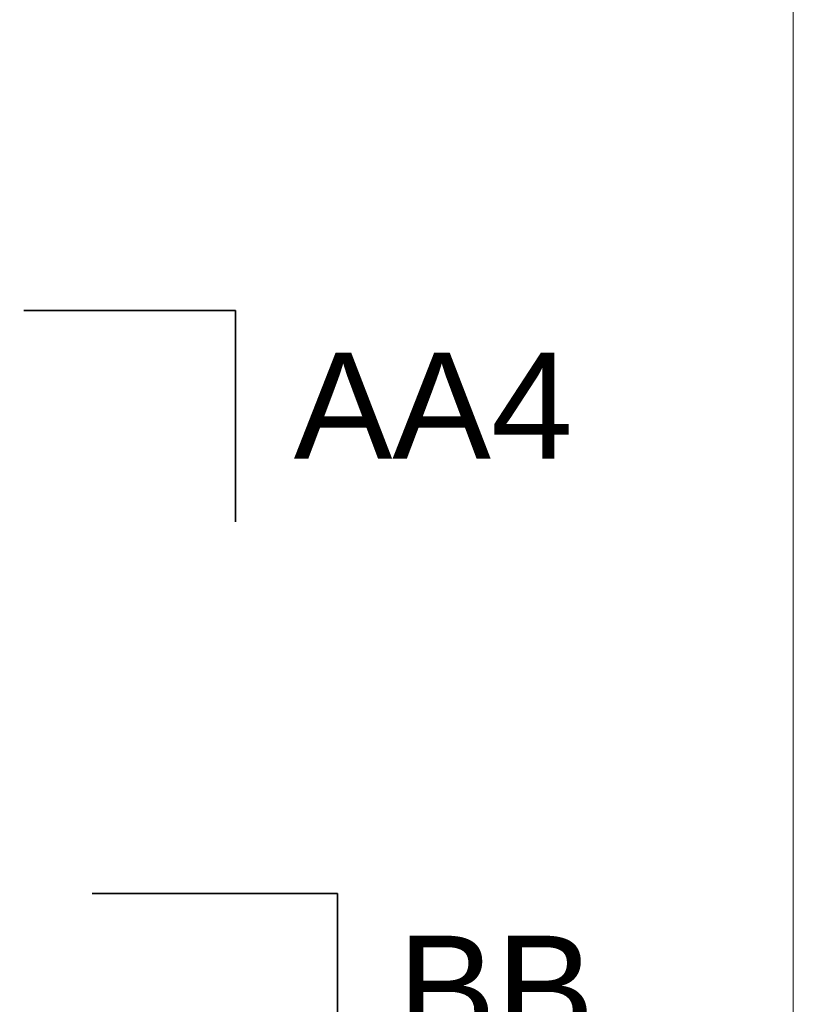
# Model space of a CAD drawing. Header units: millimetres. Extents: x 5 to 415, y 5 to 292.
# Tile 107 of 107: x 378 to 415, y 181 to 228. Entities that reach past the tile are written whole.
import ezdxf
from ezdxf.xclip import XClip

# ---------------------------------------------------------------- set-up
doc = ezdxf.new("R2010")
doc.units = ezdxf.units.MM
doc.header["$MEASUREMENT"] = 0
doc.header["$XCLIPFRAME"] = 0
doc.linetypes.add('Discontinu', pattern=[10.583333, 6.35, -4.233333])
doc.layers.add('00-011-MARQUES COUPES', color=7, linetype='Continuous')
doc.layers.add('01-007-DESSINS IMPORTES_GEOMETRE_EXTERNES_XREF', color=7, linetype='Continuous')
doc.styles.add('STYLE_GENERE_2', font='Arial.ttf')

# ---------------------------------------------------------------- blocks, each defined once
blk = doc.blocks.new('Dessin_1_1', base_point=(-19.415, 56.033))
at = {"layer": '00-011-MARQUES COUPES', "color": 7, "linetype": 'Continuous', "lineweight": 35}
for q in [(378.627, 214.092), (388.627, 204.092)]:
    blk.add_line((388.627, 214.092), q, dxfattribs=at)
at = {"layer": '00-011-MARQUES COUPES', "color": 1, "linetype": 'Discontinu', "lineweight": 35}
blk.add_line((11.434, 186.54), (383.454, 186.54), dxfattribs=at)
at = {"layer": '00-011-MARQUES COUPES', "color": 1, "linetype": 'Continuous', "lineweight": 35}
for q in [(383.454, 186.54), (393.454, 176.54)]:
    blk.add_line((393.454, 186.54), q, dxfattribs=at)
at = {"layer": '00-011-MARQUES COUPES', "color": 7, "linetype": 'Continuous', "lineweight": 5, "char_height": 5, "attachment_point": 9, "style": 'STYLE_GENERE_2'}
for s, insert in [('\\A1;{\\pqr;\\pt0;\\fArial|b0|i0|c0|p0;\\W1.000000;AA4}', (404.588, 207.092)), ('\\A1;{\\pqr;\\pt0;\\fArial|b0|i0|c0|p0;\\W1.000000;BB}', (405.601, 179.54))]:
    blk.add_mtext(s, dxfattribs=dict(at, insert=insert))

msp = doc.modelspace()

# ---------------------------------------------------------------- linework, layer by layer
at = {"color": 7, "linetype": 'Continuous', "lineweight": 13}
msp.add_lwpolyline([(415, 5), (5, 5), (5, 292), (415, 292)], close=True, dxfattribs=at)

# ---------------------------------------------------------------- next in the draw order: block references
at = {"layer": '01-007-DESSINS IMPORTES_GEOMETRE_EXTERNES_XREF', "color": 7, "linetype": 'Continuous', "lineweight": 20}
ref = msp.add_blockref('Dessin_1_1', (-19.415, 56.033), dxfattribs=at)
XClip(ref).set_block_clipping_path([(11.4338842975, 39.5369897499), (415, 271.6031054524)])

doc.saveas('drawing.dxf')
